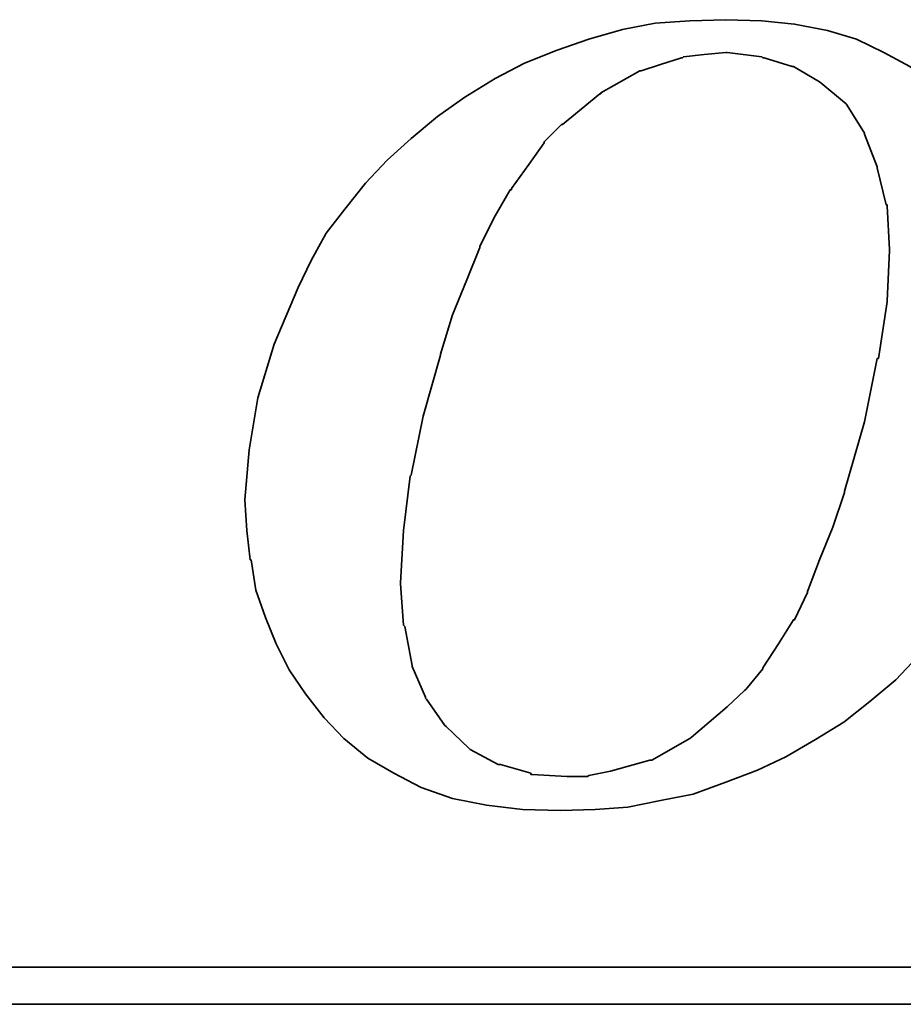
# Model space of a CAD drawing. Header units: millimetres. Extents: x 32 to 238, y 59 to 183.
# Tile 33 of 49: x 187.21 to 189.5, y 114.85 to 117.4. Entities that reach past the tile are written whole.
import ezdxf

# ---------------------------------------------------------------- set-up
doc = ezdxf.new("R2010")
doc.units = ezdxf.units.MM
doc.layers.add('DIM', color=4, linetype='CONTINUOUS')
doc.layers.add('layer 1', color=7, linetype='CONTINUOUS')

# ---------------------------------------------------------------- blocks, each defined once
blk = doc.blocks.new('TBI MOTION logo(完整正式版)')
at = {"layer": 'layer 1', "color": 22, "lineweight": 35}
for points, knots in [([(-11.34375, -6.98375), (-11.34375, -6.98375), (-10.91375, -7.43875), (-10.91375, -7.43875), (-10.91375, -7.43875), (-10.91375, -7.43875), (-10.38625, -7.87125), (-10.38625, -7.87125), (-10.38625, -7.87125), (-10.38625, -7.87125), (-9.81125, -8.20375), (-9.81125, -8.20375), (-9.81125, -8.20375), (-9.81125, -8.20375), (-9.21125, -8.51875), (-9.21125, -8.51875), (-9.21125, -8.51875), (-9.21125, -8.51875), (-8.51625, -8.75875), (-8.51625, -8.75875), (-8.51625, -8.75875), (-8.51625, -8.75875), (-7.77125, -8.90375), (-7.77125, -8.90375), (-7.77125, -8.90375), (-7.77125, -8.90375), (-6.97875, -8.99875), (-6.97875, -8.99875), (-6.97875, -8.99875), (-6.97875, -8.99875), (-6.14125, -9.02375), (-6.14125, -9.02375), (-6.14125, -9.02375), (-6.14125, -9.02375), (-5.37125, -8.99875), (-5.37125, -8.99875), (-5.37125, -8.99875), (-5.37125, -8.99875), (-4.65375, -8.94875), (-4.65375, -8.94875), (-4.65375, -8.94875), (-4.65375, -8.94875), (-3.93375, -8.80625), (-3.93375, -8.80625), (-3.93375, -8.80625), (-3.93375, -8.80625), (-3.21375, -8.66375), (-3.21375, -8.66375), (-3.21375, -8.66375), (-3.21375, -8.66375), (-2.49375, -8.39875), (-2.49375, -8.39875), (-2.49375, -8.39875), (-2.49375, -8.39875), (-1.79875, -8.13375), (-1.79875, -8.13375), (-1.79875, -8.13375), (-1.79875, -8.13375), (-1.17375, -7.84375), (-1.17375, -7.84375), (-1.17375, -7.84375), (-1.17375, -7.84375), (-0.52375, -7.46375), (-0.52375, -7.46375), (-0.52375, -7.46375), (-0.52375, -7.46375), (0.10124, -7.07875), (0.10124, -7.07875), (0.10124, -7.07875), (0.10124, -7.07875), (0.67625, -6.62375), (0.67625, -6.62375), (0.67625, -6.62375), (0.67625, -6.62375), (1.24874, -6.14375), (1.24874, -6.14375), (1.24874, -6.14375), (1.24874, -6.14375), (1.72874, -5.64125), (1.72874, -5.64125), (1.72874, -5.64125), (1.72874, -5.64125), (2.18624, -5.06375), (2.18624, -5.06375), (2.18624, -5.06375), (2.18624, -5.06375), (2.61625, -4.48874), (2.61625, -4.48874), (2.61625, -4.48874), (2.61625, -4.48874), (3.00125, -3.83874), (3.00125, -3.83874), (3.00125, -3.83874), (3.00125, -3.83874), (3.36124, -3.21374), (3.36124, -3.21374), (3.36124, -3.21374), (3.36124, -3.21374), (3.84374, -1.99125), (3.84374, -1.99125), (3.84374, -1.99125), (3.84374, -1.99125), (4.22625, -0.81875), (4.22625, -0.81875), (4.22625, -0.81875), (4.22625, -0.81875), (4.39125, 0.45624), (4.39125, 0.45624), (4.39125, 0.45624), (4.39125, 0.45624), (4.48874, 1.70124), (4.48874, 1.70124), (4.48874, 1.70124), (4.48874, 1.70124), (4.43874, 2.44625), (4.43874, 2.44625), (4.43874, 2.44625), (4.43874, 2.44625), (4.36874, 3.14125), (4.36874, 3.14125), (4.36874, 3.14125), (4.36874, 3.14125), (4.25125, 3.81125), (4.25125, 3.81125), (4.25125, 3.81125), (4.25125, 3.81125), (4.03124, 4.41125), (4.03124, 4.41125), (4.03124, 4.41125), (4.03124, 4.41125), (3.74374, 5.01125), (3.74374, 5.01125), (3.74374, 5.01125), (3.74374, 5.01125), (3.43124, 5.58875), (3.43124, 5.58875), (3.43124, 5.58875), (3.43124, 5.58875), (3.02625, 6.09125), (3.02625, 6.09125), (3.02625, 6.09125), (3.02625, 6.09125), (2.59374, 6.54875), (2.59374, 6.54875), (2.59374, 6.54875), (2.59374, 6.54875), (2.09124, 6.98125), (2.09124, 6.98125), (2.09124, 6.98125), (2.09124, 6.98125), (1.56124, 7.36625), (1.56124, 7.36625), (1.56124, 7.36625), (1.56124, 7.36625), (0.98624, 7.67625), (0.98624, 7.67625), (0.98624, 7.67625), (0.98624, 7.67625), (0.38624, 7.96375), (0.38624, 7.96375), (0.38624, 7.96375), (0.38624, 7.96375), (-0.25875, 8.15625), (-0.25875, 8.15625), (-0.25875, 8.15625), (-0.25875, 8.15625), (-0.98125, 8.30125), (-0.98125, 8.30125), (-0.98125, 8.30125), (-0.98125, 8.30125), (-1.70124, 8.37125), (-1.70124, 8.37125), (-1.70124, 8.37125), (-1.70124, 8.37125), (-2.49375, 8.39624), (-2.49375, 8.39624), (-2.49375, 8.39624), (-2.49375, 8.39624), (-3.28625, 8.37125), (-3.28625, 8.37125), (-3.28625, 8.37125), (-3.28625, 8.37125), (-4.05125, 8.32125), (-4.05125, 8.32125), (-4.05125, 8.32125), (-4.05125, 8.32125), (-4.77375, 8.18125), (-4.77375, 8.18125), (-4.77375, 8.18125), (-4.77375, 8.18125), (-5.51625, 7.96375), (-5.51625, 7.96375), (-5.51625, 7.96375), (-5.51625, 7.96375), (-6.21125, 7.72625), (-6.21125, 7.72625), (-6.21125, 7.72625), (-6.21125, 7.72625), (-6.92875, 7.43625), (-6.92875, 7.43625), (-6.92875, 7.43625), (-6.92875, 7.43625), (-7.57875, 7.10125), (-7.57875, 7.10125), (-7.57875, 7.10125), (-7.57875, 7.10125), (-8.24875, 6.69125), (-8.24875, 6.69125), (-8.24875, 6.69125), (-8.24875, 6.69125), (-8.84875, 6.26125), (-8.84875, 6.26125), (-8.84875, 6.26125), (-8.84875, 6.26125), (-9.42625, 5.78125), (-9.42625, 5.78125), (-9.42625, 5.78125), (-9.42625, 5.78125), (-9.95375, 5.30125), (-9.95375, 5.30125), (-9.95375, 5.30125), (-9.95375, 5.30125), (-10.43375, 4.79624), (-10.43375, 4.79624), (-10.43375, 4.79624), (-10.43375, 4.79624), (-10.88875, 4.22125), (-10.88875, 4.22125), (-10.88875, 4.22125), (-10.88875, 4.22125), (-11.29875, 3.69375), (-11.29875, 3.69375), (-11.29875, 3.69375), (-11.29875, 3.69375), (-11.63375, 3.09125), (-11.63375, 3.09125), (-11.63375, 3.09125), (-11.63375, 3.09125), (-11.91875, 2.49625), (-11.91875, 2.49625), (-11.91875, 2.49625), (-11.91875, 2.49625), (-12.44875, 1.24625), (-12.44875, 1.24625), (-12.44875, 1.24625), (-12.44875, 1.24625), (-12.80875, 0.06874), (-12.80875, 0.06874), (-12.80875, 0.06874), (-12.80875, 0.06874), (-12.99875, -1.07875), (-12.99875, -1.07875), (-12.99875, -1.07875), (-12.99875, -1.07875), (-13.09375, -2.18375), (-13.09375, -2.18375), (-13.09375, -2.18375), (-13.09375, -2.18375), (-13.04875, -2.85375), (-13.04875, -2.85375), (-13.04875, -2.85375), (-13.04875, -2.85375), (-12.97375, -3.50375), (-12.97375, -3.50375), (-12.97375, -3.50375), (-12.97375, -3.50375), (-12.95375, -3.50375), (-12.95375, -3.50375), (-12.95375, -3.50375), (-12.95375, -3.50375), (-12.85375, -4.17375), (-12.85375, -4.17375), (-12.85375, -4.17375), (-12.85375, -4.17375), (-12.63875, -4.77624), (-12.63875, -4.77624), (-12.63875, -4.77624), (-12.63875, -4.77624), (-12.39875, -5.35125), (-12.39875, -5.35125), (-12.39875, -5.35125), (-12.39875, -5.35125), (-12.11375, -5.92875), (-12.11375, -5.92875), (-12.11375, -5.92875), (-12.11375, -5.92875), (-11.75375, -6.45375), (-11.75375, -6.45375), (-11.75375, -6.45375), (-11.75375, -6.45375), (-11.34375, -6.98375), (-11.34375, -6.98375)], [0, 0, 0, 0, 0.01369863, 0.01369863, 0.01369863, 0.01369863, 0.02739726, 0.02739726, 0.02739726, 0.02739726, 0.04109589, 0.04109589, 0.04109589, 0.04109589, 0.05479452, 0.05479452, 0.05479452, 0.05479452, 0.06849315, 0.06849315, 0.06849315, 0.06849315, 0.08219178, 0.08219178, 0.08219178, 0.08219178, 0.09589041, 0.09589041, 0.09589041, 0.09589041, 0.10958904, 0.10958904, 0.10958904, 0.10958904, 0.12328767, 0.12328767, 0.12328767, 0.12328767, 0.1369863, 0.1369863, 0.1369863, 0.1369863, 0.15068493, 0.15068493, 0.15068493, 0.15068493, 0.16438356, 0.16438356, 0.16438356, 0.16438356, 0.17808219, 0.17808219, 0.17808219, 0.17808219, 0.19178082, 0.19178082, 0.19178082, 0.19178082, 0.20547945, 0.20547945, 0.20547945, 0.20547945, 0.21917808, 0.21917808, 0.21917808, 0.21917808, 0.23287671, 0.23287671, 0.23287671, 0.23287671, 0.24657534, 0.24657534, 0.24657534, 0.24657534, 0.26027397, 0.26027397, 0.26027397, 0.26027397, 0.2739726, 0.2739726, 0.2739726, 0.2739726, 0.28767123, 0.28767123, 0.28767123, 0.28767123, 0.30136986, 0.30136986, 0.30136986, 0.30136986, 0.31506849, 0.31506849, 0.31506849, 0.31506849, 0.32876712, 0.32876712, 0.32876712, 0.32876712, 0.34246575, 0.34246575, 0.34246575, 0.34246575, 0.35616438, 0.35616438, 0.35616438, 0.35616438, 0.36986301, 0.36986301, 0.36986301, 0.36986301, 0.38356164, 0.38356164, 0.38356164, 0.38356164, 0.39726027, 0.39726027, 0.39726027, 0.39726027, 0.4109589, 0.4109589, 0.4109589, 0.4109589, 0.42465753, 0.42465753, 0.42465753, 0.42465753, 0.43835616, 0.43835616, 0.43835616, 0.43835616, 0.45205479, 0.45205479, 0.45205479, 0.45205479, 0.46575342, 0.46575342, 0.46575342, 0.46575342, 0.47945205, 0.47945205, 0.47945205, 0.47945205, 0.49315068, 0.49315068, 0.49315068, 0.49315068, 0.50684932, 0.50684932, 0.50684932, 0.50684932, 0.52054795, 0.52054795, 0.52054795, 0.52054795, 0.53424658, 0.53424658, 0.53424658, 0.53424658, 0.54794521, 0.54794521, 0.54794521, 0.54794521, 0.56164384, 0.56164384, 0.56164384, 0.56164384, 0.57534247, 0.57534247, 0.57534247, 0.57534247, 0.5890411, 0.5890411, 0.5890411, 0.5890411, 0.60273973, 0.60273973, 0.60273973, 0.60273973, 0.61643836, 0.61643836, 0.61643836, 0.61643836, 0.63013699, 0.63013699, 0.63013699, 0.63013699, 0.64383562, 0.64383562, 0.64383562, 0.64383562, 0.65753425, 0.65753425, 0.65753425, 0.65753425, 0.67123288, 0.67123288, 0.67123288, 0.67123288, 0.68493151, 0.68493151, 0.68493151, 0.68493151, 0.69863014, 0.69863014, 0.69863014, 0.69863014, 0.71232877, 0.71232877, 0.71232877, 0.71232877, 0.7260274, 0.7260274, 0.7260274, 0.7260274, 0.73972603, 0.73972603, 0.73972603, 0.73972603, 0.75342466, 0.75342466, 0.75342466, 0.75342466, 0.76712329, 0.76712329, 0.76712329, 0.76712329, 0.78082192, 0.78082192, 0.78082192, 0.78082192, 0.79452055, 0.79452055, 0.79452055, 0.79452055, 0.80821918, 0.80821918, 0.80821918, 0.80821918, 0.82191781, 0.82191781, 0.82191781, 0.82191781, 0.83561644, 0.83561644, 0.83561644, 0.83561644, 0.84931507, 0.84931507, 0.84931507, 0.84931507, 0.8630137, 0.8630137, 0.8630137, 0.8630137, 0.87671233, 0.87671233, 0.87671233, 0.87671233, 0.89041096, 0.89041096, 0.89041096, 0.89041096, 0.90410959, 0.90410959, 0.90410959, 0.90410959, 0.91780822, 0.91780822, 0.91780822, 0.91780822, 0.93150685, 0.93150685, 0.93150685, 0.93150685, 0.94520548, 0.94520548, 0.94520548, 0.94520548, 0.95890411, 0.95890411, 0.95890411, 0.95890411, 0.97260274, 0.97260274, 0.97260274, 0.97260274, 0.98630137, 0.98630137, 0.98630137, 0.98630137, 1, 1, 1, 1]), ([(-8.77875, 1.03124), (-8.77875, 1.03124), (-8.51625, 1.89625), (-8.51625, 1.89625), (-8.51625, 1.89625), (-8.51625, 1.89625), (-8.20375, 2.66375), (-8.20375, 2.66375), (-8.20375, 2.66375), (-8.20375, 2.66375), (-7.91625, 3.38125), (-7.91625, 3.38125), (-7.91625, 3.38125), (-7.91625, 3.38125), (-7.91625, 3.40624), (-7.91625, 3.40624), (-7.91625, 3.40624), (-7.91625, 3.40624), (-7.57875, 4.07624), (-7.57875, 4.07624), (-7.57875, 4.07624), (-7.57875, 4.07624), (-7.24375, 4.65125), (-7.24375, 4.65125), (-7.24375, 4.65125), (-7.24375, 4.65125), (-7.21875, 4.65125), (-7.21875, 4.65125), (-7.21875, 4.65125), (-7.21875, 4.65125), (-7.21875, 4.67624), (-7.21875, 4.67624), (-7.21875, 4.67624), (-7.21875, 4.67624), (-6.83625, 5.20375), (-6.83625, 5.20375), (-6.83625, 5.20375), (-6.83625, 5.20375), (-6.49875, 5.68625), (-6.49875, 5.68625), (-6.49875, 5.68625), (-6.49875, 5.68625), (-6.49875, 5.70625), (-6.49875, 5.70625), (-6.49875, 5.70625), (-6.49875, 5.70625), (-6.11625, 6.09125), (-6.11625, 6.09125), (-6.11625, 6.09125), (-6.11625, 6.09125), (-6.09125, 6.09125), (-6.09125, 6.09125), (-6.09125, 6.09125), (-6.09125, 6.09125), (-5.27375, 6.76625), (-5.27375, 6.76625), (-5.27375, 6.76625), (-5.27375, 6.76625), (-5.24875, 6.76625), (-5.24875, 6.76625), (-5.24875, 6.76625), (-5.24875, 6.76625), (-5.24875, 6.78625), (-5.24875, 6.78625), (-5.24875, 6.78625), (-5.24875, 6.78625), (-4.38875, 7.26624), (-4.38875, 7.26624), (-4.38875, 7.26624), (-4.38875, 7.26624), (-4.36125, 7.26624), (-4.36125, 7.26624), (-4.36125, 7.26624), (-4.36125, 7.26624), (-3.93375, 7.41125), (-3.93375, 7.41125), (-3.93375, 7.41125), (-3.93375, 7.41125), (-3.47375, 7.55625), (-3.47375, 7.55625), (-3.47375, 7.55625), (-3.47375, 7.55625), (-3.45375, 7.55625), (-3.45375, 7.55625), (-3.45375, 7.55625), (-3.45375, 7.55625), (-3.42875, 7.58124), (-3.42875, 7.58124), (-3.42875, 7.58124), (-3.42875, 7.58124), (-2.97375, 7.62625), (-2.97375, 7.62625), (-2.97375, 7.62625), (-2.97375, 7.62625), (-2.49375, 7.67625), (-2.49375, 7.67625), (-2.49375, 7.67625), (-2.49375, 7.67625), (-2.46875, 7.67625), (-2.46875, 7.67625), (-2.46875, 7.67625), (-2.46875, 7.67625), (-1.70124, 7.58124), (-1.70124, 7.58124), (-1.70124, 7.58124), (-1.70124, 7.58124), (-1.67875, 7.55625), (-1.67875, 7.55625), (-1.67875, 7.55625), (-1.67875, 7.55625), (-1.65375, 7.55625), (-1.65375, 7.55625), (-1.65375, 7.55625), (-1.65375, 7.55625), (-1.03125, 7.36625), (-1.03125, 7.36625), (-1.03125, 7.36625), (-1.03125, 7.36625), (-1.00625, 7.36625), (-1.00625, 7.36625), (-1.00625, 7.36625), (-1.00625, 7.36625), (-0.43124, 7.02624), (-0.43124, 7.02624), (-0.43124, 7.02624), (-0.43124, 7.02624), (-0.40625, 7.00624), (-0.40625, 7.00624), (-0.40625, 7.00624), (-0.40625, 7.00624), (0.12124, 6.57124), (0.12124, 6.57124), (0.12124, 6.57124), (0.12124, 6.57124), (0.14624, 6.54875), (0.14624, 6.54875), (0.14624, 6.54875), (0.14624, 6.54875), (0.17124, 6.52375), (0.17124, 6.52375), (0.17124, 6.52375), (0.17124, 6.52375), (0.55625, 5.89875), (0.55625, 5.89875), (0.55625, 5.89875), (0.55625, 5.89875), (0.55625, 5.87625), (0.55625, 5.87625), (0.55625, 5.87625), (0.55625, 5.87625), (0.84124, 5.15625), (0.84124, 5.15625), (0.84124, 5.15625), (0.84124, 5.15625), (0.84124, 5.13125), (0.84124, 5.13125), (0.84124, 5.13125), (0.84124, 5.13125), (1.03624, 4.31875), (1.03624, 4.31875), (1.03624, 4.31875), (1.03624, 4.31875), (1.05624, 4.31875), (1.05624, 4.31875), (1.05624, 4.31875), (1.05624, 4.31875), (1.05624, 4.29125), (1.05624, 4.29125), (1.05624, 4.29125), (1.05624, 4.29125), (1.10625, 3.33125), (1.10625, 3.33125), (1.10625, 3.33125), (1.10625, 3.33125), (1.10625, 3.30875), (1.10625, 3.30875), (1.10625, 3.30875), (1.10625, 3.30875), (1.05624, 2.20624), (1.05624, 2.20624), (1.05624, 2.20624), (1.05624, 2.20624), (1.05624, 2.18124), (1.05624, 2.18124), (1.05624, 2.18124), (1.05624, 2.18124), (0.86624, 0.93624), (0.86624, 0.93624), (0.86624, 0.93624), (0.86624, 0.93624), (0.84124, 0.93624), (0.84124, 0.93624), (0.84124, 0.93624), (0.84124, 0.93624), (0.55625, -0.45874), (0.55625, -0.45874), (0.55625, -0.45874), (0.55625, -0.45874), (0.12124, -1.99125), (0.12124, -1.99125), (0.12124, -1.99125), (0.12124, -1.99125), (0.12124, -2.01874), (0.12124, -2.01874), (0.12124, -2.01874), (0.12124, -2.01874), (-0.13874, -2.78375), (-0.13874, -2.78375), (-0.13874, -2.78375), (-0.13874, -2.78375), (-0.43124, -3.50375), (-0.43124, -3.50375), (-0.43124, -3.50375), (-0.43124, -3.50375), (-0.69375, -4.19875), (-0.69375, -4.19875), (-0.69375, -4.19875), (-0.69375, -4.19875), (-0.69375, -4.22375), (-0.69375, -4.22375), (-0.69375, -4.22375), (-0.69375, -4.22375), (-0.98125, -4.82374), (-0.98125, -4.82374), (-0.98125, -4.82374), (-0.98125, -4.82374), (-1.00625, -4.82374), (-1.00625, -4.82374), (-1.00625, -4.82374), (-1.00625, -4.82374), (-1.33875, -5.35125), (-1.33875, -5.35125), (-1.33875, -5.35125), (-1.33875, -5.35125), (-1.67875, -5.87875), (-1.67875, -5.87875), (-1.67875, -5.87875), (-1.67875, -5.87875), (-1.67875, -5.90375), (-1.67875, -5.90375), (-1.67875, -5.90375), (-1.67875, -5.90375), (-2.05875, -6.35875), (-2.05875, -6.35875), (-2.05875, -6.35875), (-2.05875, -6.35875), (-2.08375, -6.38375), (-2.08375, -6.38375), (-2.08375, -6.38375), (-2.08375, -6.38375), (-2.46875, -6.74375), (-2.46875, -6.74375), (-2.46875, -6.74375), (-2.46875, -6.74375), (-3.25875, -7.41625), (-3.25875, -7.41625), (-3.25875, -7.41625), (-3.25875, -7.41625), (-3.28625, -7.43875), (-3.28625, -7.43875), (-3.28625, -7.43875), (-3.28625, -7.43875), (-4.12375, -7.91875), (-4.12375, -7.91875), (-4.12375, -7.91875), (-4.12375, -7.91875), (-4.14875, -7.91875), (-4.14875, -7.91875), (-4.14875, -7.91875), (-4.14875, -7.91875), (-4.17125, -7.91875), (-4.17125, -7.91875), (-4.17125, -7.91875), (-4.17125, -7.91875), (-5.03375, -8.15875), (-5.03375, -8.15875), (-5.03375, -8.15875), (-5.03375, -8.15875), (-5.51625, -8.25625), (-5.51625, -8.25625), (-5.51625, -8.25625), (-5.51625, -8.25625), (-5.54125, -8.27875), (-5.54125, -8.27875), (-5.54125, -8.27875), (-5.54125, -8.27875), (-5.56375, -8.27875), (-5.56375, -8.27875), (-5.56375, -8.27875), (-5.56375, -8.27875), (-5.99625, -8.27875), (-5.99625, -8.27875), (-5.99625, -8.27875), (-5.99625, -8.27875), (-6.76375, -8.23125), (-6.76375, -8.23125), (-6.76375, -8.23125), (-6.76375, -8.23125), (-6.78875, -8.23125), (-6.78875, -8.23125), (-6.78875, -8.23125), (-6.78875, -8.23125), (-6.78875, -8.20375), (-6.78875, -8.20375), (-6.78875, -8.20375), (-6.78875, -8.20375), (-7.45875, -8.01375), (-7.45875, -8.01375), (-7.45875, -8.01375), (-7.45875, -8.01375), (-7.48375, -8.01375), (-7.48375, -8.01375), (-7.48375, -8.01375), (-7.48375, -8.01375), (-7.50875, -8.01375), (-7.50875, -8.01375), (-7.50875, -8.01375), (-7.50875, -8.01375), (-8.13125, -7.67875), (-8.13125, -7.67875), (-8.13125, -7.67875), (-8.13125, -7.67875), (-8.15625, -7.65375), (-8.15625, -7.65375), (-8.15625, -7.65375), (-8.15625, -7.65375), (-8.65875, -7.17375), (-8.65875, -7.17375), (-8.65875, -7.17375), (-8.65875, -7.17375), (-8.68375, -7.14875), (-8.68375, -7.14875), (-8.68375, -7.14875), (-8.68375, -7.14875), (-9.08875, -6.57375), (-9.08875, -6.57375), (-9.08875, -6.57375), (-9.08875, -6.57375), (-9.11375, -6.54875), (-9.11375, -6.54875), (-9.11375, -6.54875), (-9.11375, -6.54875), (-9.11375, -6.52875), (-9.11375, -6.52875), (-9.11375, -6.52875), (-9.11375, -6.52875), (-9.40375, -5.85375), (-9.40375, -5.85375), (-9.40375, -5.85375), (-9.40375, -5.85375), (-9.40375, -5.82875), (-9.40375, -5.82875), (-9.40375, -5.82875), (-9.40375, -5.82875), (-9.56875, -4.96875), (-9.56875, -4.96875), (-9.56875, -4.96875), (-9.56875, -4.96875), (-9.59375, -4.94375), (-9.59375, -4.94375), (-9.59375, -4.94375), (-9.59375, -4.94375), (-9.66375, -4.03375), (-9.66375, -4.03375), (-9.66375, -4.03375), (-9.66375, -4.03375), (-9.66375, -4.00875), (-9.66375, -4.00875), (-9.66375, -4.00875), (-9.66375, -4.00875), (-9.59375, -2.85375), (-9.59375, -2.85375), (-9.59375, -2.85375), (-9.59375, -2.85375), (-9.45125, -1.65875), (-9.45125, -1.65875), (-9.45125, -1.65875), (-9.45125, -1.65875), (-9.42625, -1.63375), (-9.42625, -1.63375), (-9.42625, -1.63375), (-9.42625, -1.63375), (-9.16125, -0.33875), (-9.16125, -0.33875), (-9.16125, -0.33875), (-9.16125, -0.33875), (-8.77875, 1.00624), (-8.77875, 1.00624), (-8.77875, 1.00624), (-8.77875, 1.00624), (-8.77875, 1.03124), (-8.77875, 1.03124)], [0, 0, 0, 0, 0.01020408, 0.01020408, 0.01020408, 0.01020408, 0.02040816, 0.02040816, 0.02040816, 0.02040816, 0.03061224, 0.03061224, 0.03061224, 0.03061224, 0.04081633, 0.04081633, 0.04081633, 0.04081633, 0.05102041, 0.05102041, 0.05102041, 0.05102041, 0.06122449, 0.06122449, 0.06122449, 0.06122449, 0.07142857, 0.07142857, 0.07142857, 0.07142857, 0.08163265, 0.08163265, 0.08163265, 0.08163265, 0.09183673, 0.09183673, 0.09183673, 0.09183673, 0.10204082, 0.10204082, 0.10204082, 0.10204082, 0.1122449, 0.1122449, 0.1122449, 0.1122449, 0.12244898, 0.12244898, 0.12244898, 0.12244898, 0.13265306, 0.13265306, 0.13265306, 0.13265306, 0.14285714, 0.14285714, 0.14285714, 0.14285714, 0.15306122, 0.15306122, 0.15306122, 0.15306122, 0.16326531, 0.16326531, 0.16326531, 0.16326531, 0.17346939, 0.17346939, 0.17346939, 0.17346939, 0.18367347, 0.18367347, 0.18367347, 0.18367347, 0.19387755, 0.19387755, 0.19387755, 0.19387755, 0.20408163, 0.20408163, 0.20408163, 0.20408163, 0.21428571, 0.21428571, 0.21428571, 0.21428571, 0.2244898, 0.2244898, 0.2244898, 0.2244898, 0.23469388, 0.23469388, 0.23469388, 0.23469388, 0.24489796, 0.24489796, 0.24489796, 0.24489796, 0.25510204, 0.25510204, 0.25510204, 0.25510204, 0.26530612, 0.26530612, 0.26530612, 0.26530612, 0.2755102, 0.2755102, 0.2755102, 0.2755102, 0.28571429, 0.28571429, 0.28571429, 0.28571429, 0.29591837, 0.29591837, 0.29591837, 0.29591837, 0.30612245, 0.30612245, 0.30612245, 0.30612245, 0.31632653, 0.31632653, 0.31632653, 0.31632653, 0.32653061, 0.32653061, 0.32653061, 0.32653061, 0.33673469, 0.33673469, 0.33673469, 0.33673469, 0.34693878, 0.34693878, 0.34693878, 0.34693878, 0.35714286, 0.35714286, 0.35714286, 0.35714286, 0.36734694, 0.36734694, 0.36734694, 0.36734694, 0.37755102, 0.37755102, 0.37755102, 0.37755102, 0.3877551, 0.3877551, 0.3877551, 0.3877551, 0.39795918, 0.39795918, 0.39795918, 0.39795918, 0.40816327, 0.40816327, 0.40816327, 0.40816327, 0.41836735, 0.41836735, 0.41836735, 0.41836735, 0.42857143, 0.42857143, 0.42857143, 0.42857143, 0.43877551, 0.43877551, 0.43877551, 0.43877551, 0.44897959, 0.44897959, 0.44897959, 0.44897959, 0.45918367, 0.45918367, 0.45918367, 0.45918367, 0.46938776, 0.46938776, 0.46938776, 0.46938776, 0.47959184, 0.47959184, 0.47959184, 0.47959184, 0.48979592, 0.48979592, 0.48979592, 0.48979592, 0.5, 0.5, 0.5, 0.5, 0.51020408, 0.51020408, 0.51020408, 0.51020408, 0.52040816, 0.52040816, 0.52040816, 0.52040816, 0.53061224, 0.53061224, 0.53061224, 0.53061224, 0.54081633, 0.54081633, 0.54081633, 0.54081633, 0.55102041, 0.55102041, 0.55102041, 0.55102041, 0.56122449, 0.56122449, 0.56122449, 0.56122449, 0.57142857, 0.57142857, 0.57142857, 0.57142857, 0.58163265, 0.58163265, 0.58163265, 0.58163265, 0.59183673, 0.59183673, 0.59183673, 0.59183673, 0.60204082, 0.60204082, 0.60204082, 0.60204082, 0.6122449, 0.6122449, 0.6122449, 0.6122449, 0.62244898, 0.62244898, 0.62244898, 0.62244898, 0.63265306, 0.63265306, 0.63265306, 0.63265306, 0.64285714, 0.64285714, 0.64285714, 0.64285714, 0.65306122, 0.65306122, 0.65306122, 0.65306122, 0.66326531, 0.66326531, 0.66326531, 0.66326531, 0.67346939, 0.67346939, 0.67346939, 0.67346939, 0.68367347, 0.68367347, 0.68367347, 0.68367347, 0.69387755, 0.69387755, 0.69387755, 0.69387755, 0.70408163, 0.70408163, 0.70408163, 0.70408163, 0.71428571, 0.71428571, 0.71428571, 0.71428571, 0.7244898, 0.7244898, 0.7244898, 0.7244898, 0.73469388, 0.73469388, 0.73469388, 0.73469388, 0.74489796, 0.74489796, 0.74489796, 0.74489796, 0.75510204, 0.75510204, 0.75510204, 0.75510204, 0.76530612, 0.76530612, 0.76530612, 0.76530612, 0.7755102, 0.7755102, 0.7755102, 0.7755102, 0.78571429, 0.78571429, 0.78571429, 0.78571429, 0.79591837, 0.79591837, 0.79591837, 0.79591837, 0.80612245, 0.80612245, 0.80612245, 0.80612245, 0.81632653, 0.81632653, 0.81632653, 0.81632653, 0.82653061, 0.82653061, 0.82653061, 0.82653061, 0.83673469, 0.83673469, 0.83673469, 0.83673469, 0.84693878, 0.84693878, 0.84693878, 0.84693878, 0.85714286, 0.85714286, 0.85714286, 0.85714286, 0.86734694, 0.86734694, 0.86734694, 0.86734694, 0.87755102, 0.87755102, 0.87755102, 0.87755102, 0.8877551, 0.8877551, 0.8877551, 0.8877551, 0.89795918, 0.89795918, 0.89795918, 0.89795918, 0.90816327, 0.90816327, 0.90816327, 0.90816327, 0.91836735, 0.91836735, 0.91836735, 0.91836735, 0.92857143, 0.92857143, 0.92857143, 0.92857143, 0.93877551, 0.93877551, 0.93877551, 0.93877551, 0.94897959, 0.94897959, 0.94897959, 0.94897959, 0.95918367, 0.95918367, 0.95918367, 0.95918367, 0.96938776, 0.96938776, 0.96938776, 0.96938776, 0.97959184, 0.97959184, 0.97959184, 0.97959184, 0.98979592, 0.98979592, 0.98979592, 0.98979592, 1, 1, 1, 1]), ([(75.90875, -9.47875), (75.90875, -9.47875), (75.90875, -12.28625), (75.90875, -12.28625), (75.90875, -12.28625), (75.90875, -12.28625), (75.90875, -12.47875), (75.90875, -12.47875), (75.90875, -12.47875), (75.90875, -12.47875), (75.71625, -12.47875), (75.71625, -12.47875), (75.71625, -12.47875), (75.71625, -12.47875), (-88.32875, -12.47875), (-88.32875, -12.47875), (-88.32875, -12.47875), (-88.32875, -12.47875), (-88.32875, -13.29375), (-88.32875, -13.29375), (-88.32875, -13.29375), (-88.32875, -13.29375), (82.89125, -13.29375), (82.89125, -13.29375), (82.89125, -13.29375), (82.89125, -13.29375), (75.90875, -9.47875), (75.90875, -9.47875)], [0, 0, 0, 0, 0.14285714, 0.14285714, 0.14285714, 0.14285714, 0.28571429, 0.28571429, 0.28571429, 0.28571429, 0.42857143, 0.42857143, 0.42857143, 0.42857143, 0.57142857, 0.57142857, 0.57142857, 0.57142857, 0.71428571, 0.71428571, 0.71428571, 0.71428571, 0.85714286, 0.85714286, 0.85714286, 0.85714286, 1, 1, 1, 1])]:
    blk.add_open_spline(points, degree=3, knots=knots, dxfattribs=at)

msp = doc.modelspace()

# ---------------------------------------------------------------- block references
at = {"layer": 'DIM', "color": 7, "xscale": 0.1176119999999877, "yscale": 0.1176119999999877, "zscale": 0.1176119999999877}
msp.add_blockref('TBI MOTION logo(完整正式版)', (189.3348, 116.4162), dxfattribs=at)

doc.saveas('drawing.dxf')
